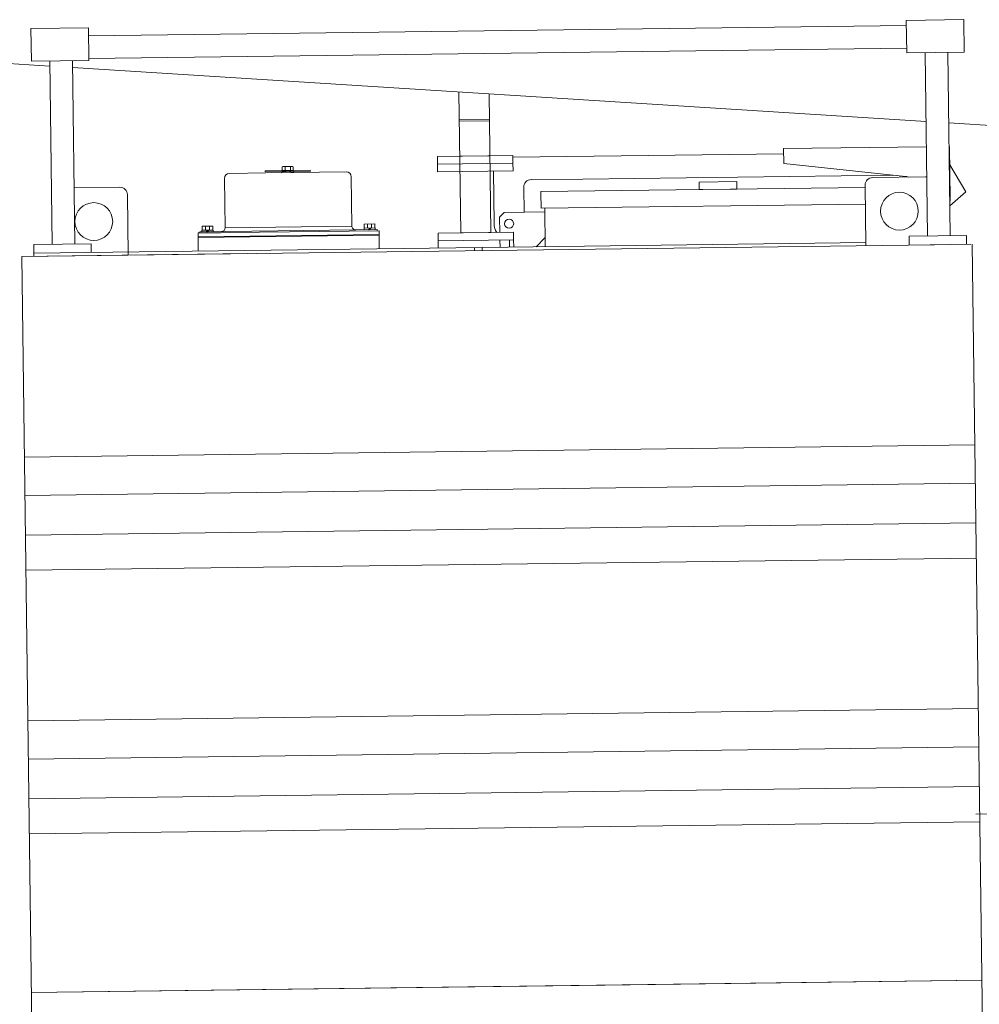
# Model space of a CAD drawing. Header units: metres. Extents: x -52 to 321, y -8 to 26.
# Tile 204 of 256: x 291 to 292.27, y 1.16 to 2.47. Entities that reach past the tile are written whole.
import ezdxf

# ---------------------------------------------------------------- set-up
doc = ezdxf.new("R2010")
doc.units = ezdxf.units.M
doc.header["$MEASUREMENT"] = 0

msp = doc.modelspace()

# ---------------------------------------------------------------- linework, layer by layer
at = {"color": 7, "linetype": 'Continuous', "lineweight": 13}
for p, q in [((291.0868, 2.4445), (292.1693, 2.4584)), ((291.0871, 2.4146), (292.1697, 2.4285)), ((291.0355, 2.4113), (291.0386, 2.1687)), ((291.0654, 2.4117), (291.0685, 2.1691)), ((292.1942, 2.4222), (292.1973, 2.1796)), ((292.2241, 2.4226), (292.2272, 2.18)), ((291.0356, 2.4045), (290.9458, 2.4102)), ((292.1954, 2.3312), (291.0655, 2.4026)), ((291.5794, 2.1838), (291.577, 2.3703)), ((291.617, 2.3678), (291.6194, 2.1844)), ((291.5775, 2.3337), (291.6174, 2.3343)), ((291.5775, 2.3317), (291.6175, 2.3323)), ((292.3149, 2.3237), (292.2253, 2.3293)), ((291.6178, 2.3043), (291.6179, 2.3043)), ((292.0067, 2.2955), (292.1958, 2.2979)), ((292.007, 2.2755), (292.0067, 2.2955)), ((292.2257, 2.2983), (292.2264, 2.2983)), ((292.2264, 2.2983), (292.2273, 2.2284)), ((291.5486, 2.2849), (291.6484, 2.2862)), ((291.5487, 2.2748), (291.5486, 2.2849)), ((291.6185, 2.2858), (291.5785, 2.2853)), ((291.6484, 2.2839), (292.0068, 2.2885)), ((291.6485, 2.2761), (291.6484, 2.2862)), ((291.3432, 2.2666), (291.3431, 2.2711)), ((291.345, 2.2716), (291.3558, 2.2718)), ((291.3468, 2.2666), (291.3468, 2.2711)), ((291.3541, 2.2667), (291.354, 2.2712)), ((291.3577, 2.2668), (291.3577, 2.2712)), ((291.5487, 2.2748), (291.6485, 2.2761)), ((291.5487, 2.2748), (291.5488, 2.2648)), ((291.6485, 2.2761), (291.6487, 2.2661)), ((292.007, 2.2755), (292.1682, 2.2586)), ((292.2267, 2.274), (292.2482, 2.238)), ((291.2676, 2.1906), (291.2667, 2.256)), ((291.2731, 2.2626), (291.3215, 2.2632)), ((291.3205, 2.2658), (291.3804, 2.2666)), ((291.3205, 2.2648), (291.3205, 2.2658)), ((291.3545, 2.2652), (291.3205, 2.2648)), ((291.3215, 2.2632), (291.4279, 2.2646)), ((291.3425, 2.2635), (291.3425, 2.2651)), ((291.3425, 2.2651), (291.3465, 2.2651)), ((291.3545, 2.2636), (291.3425, 2.2635)), ((291.3432, 2.2666), (291.3577, 2.2668)), ((291.3447, 2.2661), (291.3447, 2.2666)), ((291.3447, 2.2661), (291.3562, 2.2663)), ((291.346, 2.2661), (291.346, 2.2651)), ((291.3465, 2.2651), (291.3465, 2.2661)), ((291.3479, 2.2652), (291.3478, 2.2662)), ((291.3531, 2.2652), (291.3531, 2.2662)), ((291.3545, 2.2652), (291.3545, 2.2662)), ((291.3804, 2.2656), (291.3545, 2.2652)), ((291.3545, 2.2652), (291.3585, 2.2653)), ((291.3585, 2.2637), (291.3545, 2.2636)), ((291.355, 2.2662), (291.355, 2.2652)), ((291.3562, 2.2663), (291.3562, 2.2667)), ((291.3585, 2.2653), (291.3585, 2.2637)), ((291.3804, 2.2656), (291.3804, 2.2666)), ((291.4353, 2.1928), (291.4345, 2.2582)), ((291.5488, 2.2648), (291.6487, 2.2661)), ((291.6235, 2.1957), (291.6226, 2.2657)), ((291.6727, 2.2542), (292.1515, 2.2604)), ((292.1945, 2.2579), (292.1246, 2.2571)), ((291.0676, 2.2435), (291.128, 2.2443)), ((291.6633, 2.2112), (291.6629, 2.2441)), ((291.6854, 2.2384), (292.1148, 2.2439)), ((291.895, 2.2511), (291.9449, 2.2517)), ((291.8951, 2.2411), (291.895, 2.2511)), ((291.945, 2.2418), (291.8951, 2.2411)), ((291.9449, 2.2517), (291.945, 2.2418)), ((292.1158, 2.1671), (292.1147, 2.2469)), ((291.1392, 2.1545), (291.1382, 2.2344)), ((291.6854, 2.2364), (291.6854, 2.2384)), ((291.6854, 2.2364), (291.6857, 2.2165)), ((292.2267, 2.2195), (292.2482, 2.238)), ((291.6857, 2.2165), (292.1151, 2.222)), ((291.6907, 2.2165), (291.6913, 2.1656)), ((291.6368, 2.2108), (291.6309, 2.2048)), ((291.6309, 2.2048), (291.6312, 2.1845)), ((291.6907, 2.2115), (291.6368, 2.2108)), ((291.237, 2.1927), (291.2511, 2.1929)), ((291.237, 2.1927), (291.237, 2.1874)), ((291.2415, 2.1875), (291.2414, 2.1928)), ((291.2468, 2.1876), (291.2467, 2.1928)), ((291.2511, 2.1929), (291.2512, 2.1876)), ((291.2676, 2.1906), (291.4353, 2.1928)), ((291.4514, 2.1902), (291.4662, 2.1904)), ((291.4514, 2.188), (291.4514, 2.1902)), ((291.4517, 2.1955), (291.4658, 2.1957)), ((291.4517, 2.1955), (291.4517, 2.1902)), ((291.4517, 2.1902), (291.4659, 2.1904)), ((291.4561, 2.1902), (291.4561, 2.1955)), ((291.4571, 2.1881), (291.4588, 2.1903)), ((291.4588, 2.1881), (291.4605, 2.1903)), ((291.4615, 2.1903), (291.4614, 2.1956)), ((291.4658, 2.1957), (291.4659, 2.1904)), ((291.4662, 2.1904), (291.4663, 2.1882)), ((291.2616, 2.1841), (291.2317, 2.1837)), ((291.2317, 2.1837), (291.2318, 2.1777)), ((291.2317, 2.1777), (291.4714, 2.1808)), ((291.2317, 2.1777), (291.232, 2.1597)), ((291.2317, 2.1767), (291.232, 2.1597)), ((291.2317, 2.1767), (291.232, 2.1597)), ((291.4714, 2.1818), (291.2318, 2.1787)), ((291.4714, 2.1808), (291.2318, 2.1777)), ((291.2342, 2.1852), (291.4404, 2.1878)), ((291.2342, 2.1837), (291.4713, 2.1867)), ((291.2342, 2.1852), (291.2342, 2.1837)), ((291.2367, 2.1874), (291.2515, 2.1876)), ((291.2367, 2.1852), (291.2367, 2.1874)), ((291.237, 2.1874), (291.2512, 2.1876)), ((291.2424, 2.1853), (291.2441, 2.1875)), ((291.2441, 2.1853), (291.2459, 2.1875)), ((291.2515, 2.1876), (291.2516, 2.1854)), ((291.4688, 2.1882), (291.4404, 2.1878)), ((291.4688, 2.1882), (291.4688, 2.1867)), ((291.4713, 2.1867), (291.4716, 2.1628)), ((291.4714, 2.1798), (291.4716, 2.1628)), ((291.5495, 2.1835), (291.6493, 2.1847)), ((291.5496, 2.1733), (291.5495, 2.1835)), ((291.6194, 2.1844), (291.5794, 2.1838)), ((291.6494, 2.1746), (291.6493, 2.1847)), ((291.6912, 2.1776), (291.6793, 2.1654)), ((292.2066, 2.1682), (290.9984, 2.1527)), ((291.0143, 2.1569), (291.6077, 2.1645)), ((291.5496, 2.1733), (291.6494, 2.1746)), ((291.5496, 2.1733), (291.5497, 2.1638)), ((291.5977, 2.1644), (291.5977, 2.1604)), ((291.6077, 2.1645), (292.1157, 2.171)), ((291.6077, 2.1645), (291.6077, 2.1605)), ((291.6313, 2.1744), (291.6314, 2.1648)), ((291.6438, 2.1746), (291.6439, 2.166)), ((291.6494, 2.1746), (291.6496, 2.1651)), ((292.2006, 2.1681), (292.2546, 2.1688)), ((292.2728, 0.9062), (292.2565, 2.1689)), ((290.9984, 2.1527), (291.2975, 2.1565)), ((290.9984, 2.1527), (291.1736, 2.155)), ((290.9984, 2.1527), (291.013, 1.0164)), ((291.0144, 2.1529), (291.0143, 2.1569)), ((292.26, 1.9032), (291.0018, 1.887)), ((292.2606, 1.8525), (291.0024, 1.8363)), ((292.2613, 1.8002), (291.0031, 1.784)), ((292.2619, 1.7536), (291.0037, 1.7375)), ((292.2644, 1.5543), (291.0063, 1.5381)), ((292.2651, 1.5036), (291.0069, 1.4874)), ((292.2658, 1.4513), (291.0076, 1.4351)), ((292.2612, 1.4147), (292.2912, 1.4151)), ((292.2664, 1.4047), (291.0082, 1.3886)), ((292.2691, 1.1948), (291.0109, 1.1786)), ((291.7708, 1.1884), (291.0109, 1.1786)), ((292.2691, 1.1948), (291.7708, 1.1884))]:
    msp.add_line(p, q, dxfattribs=at)
for points in [[(292.2453, 2.466), (292.1692, 2.465), (292.1698, 2.4219), (292.2459, 2.4229)], [(291.0866, 2.4551), (291.0105, 2.4541), (291.0111, 2.411), (291.0872, 2.412)]]:
    msp.add_lwpolyline(points, close=True, dxfattribs=at)
for points in [[(292.2491, 2.1688), (292.249, 2.1803), (292.1729, 2.1793), (292.173, 2.1678)], [(291.0904, 2.1579), (291.0903, 2.1694), (291.0142, 2.1684), (291.0143, 2.1569)]]:
    msp.add_lwpolyline(points, dxfattribs=at)
for centre, radius in [((292.1601, 2.2126), 0.025), ((291.0937, 2.1989), 0.025), ((291.6435, 2.1959), 0.00599)]:
    msp.add_circle(centre, radius, dxfattribs=at)
for centre, radius, start, end in [((291.345, 2.2683), 0.00335, 57.8683, 123.6028), ((291.3506, 2.2591), 0.0126, 73.9569, 107.5142), ((291.3559, 2.2684), 0.00335, 57.8683, 123.6028), ((291.2732, 2.2561), 0.00649, 90.7355, 180.7355), ((291.428, 2.2581), 0.00649, 0.7355, 90.7355), ((291.6728, 2.2443), 0.00999, 90.7355, 180.7355), ((292.1247, 2.2471), 0.00999, 90.7355, 180.7355), ((292.1671, 2.2487), 0.00999, 63.5146, 84.0257), ((292.1946, 2.248), 0.00999, 80.0585, 90.7355), ((291.1282, 2.2343), 0.00999, 0.7355, 90.7355), ((292.2123, 2.2282), 0.015, 343.2148, 0.7355), ((291.2626, 2.1906), 0.00499, 270.7355, 0.7355), ((291.4403, 2.1928), 0.00499, 180.7355, 270.7355), ((291.6435, 2.1959), 0.02, 180.7355, 215.1357)]:
    msp.add_arc(centre, radius, start, end, dxfattribs=at)

doc.saveas('drawing.dxf')
